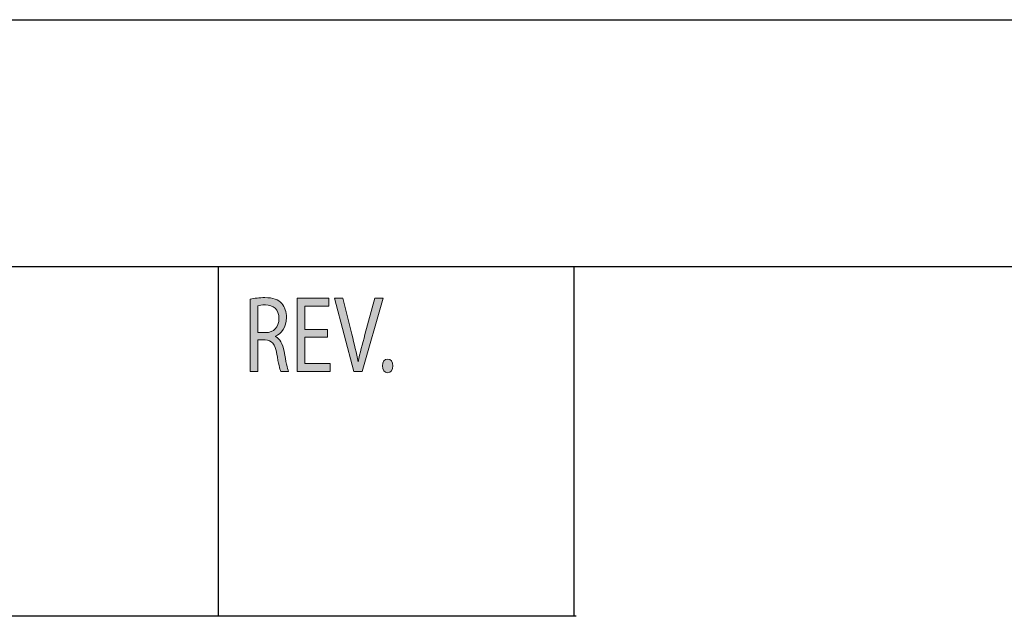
# Model space of a CAD drawing. Header units: inches. Extents: x -3.1 to 15.2, y -1.5 to 10.6.
# Tile 39 of 89: x 0 to 1.8, y 9.5 to 10.6. Entities that reach past the tile are written whole.
import ezdxf

# ---------------------------------------------------------------- set-up
doc = ezdxf.new("R2010")
doc.units = ezdxf.units.IN
doc.header["$MEASUREMENT"] = 0
doc.layers.add('chop', color=7, linetype='Continuous')

# ---------------------------------------------------------------- blocks, each defined once
blk = doc.blocks.new('block 3171')
at = {"layer": 'chop', "true_color": 0xffffff}
h = blk.add_hatch(color=7, dxfattribs=at)
h.dxf.hatch_style = 2
edge = h.paths.add_edge_path()
edge.add_spline(control_points=[(0.439, 10.0764), (0.4459, 10.0782), (0.4557, 10.0792), (0.465, 10.0792), (0.4795, 10.0792), (0.4888, 10.0759), (0.4953, 10.0685), (0.5006, 10.0627), (0.5036, 10.0537), (0.5036, 10.0436), (0.5036, 10.0263), (0.4949, 10.0148), (0.4838, 10.0102), (0.4838, 10.0102), (0.4838, 10.0096), (0.4838, 10.0096), (0.4919, 10.0061), (0.4967, 9.9968), (0.4992, 9.9832), (0.5027, 9.9649), (0.5051, 9.9523), (0.5073, 9.9472), (0.5073, 9.9472), (0.4933, 9.9472), (0.4933, 9.9472), (0.4916, 9.9509), (0.4893, 9.9622), (0.4863, 9.9785), (0.4832, 9.9966), (0.4776, 10.0034), (0.4653, 10.004), (0.4653, 10.004), (0.4526, 10.004), (0.4526, 10.004), (0.4526, 10.004), (0.4526, 9.9472), (0.4526, 9.9472), (0.4526, 9.9472), (0.439, 9.9472), (0.439, 9.9472), (0.439, 9.9472), (0.439, 10.0764), (0.439, 10.0764)], knot_values=[0, 0, 0, 0, 1, 1, 1, 2, 2, 2, 3, 3, 3, 4, 4, 4, 5, 5, 5, 6, 6, 6, 7, 7, 7, 8, 8, 8, 9, 9, 9, 10, 10, 10, 11, 11, 11, 12, 12, 12, 13, 13, 13, 14, 14, 14, 14], degree=3, periodic=1)
edge = h.paths.add_edge_path()
edge.add_spline(control_points=[(0.4526, 10.0168), (0.4526, 10.0168), (0.4664, 10.0168), (0.4664, 10.0168), (0.4809, 10.0168), (0.4901, 10.0267), (0.4901, 10.0417), (0.4901, 10.0586), (0.4803, 10.066), (0.4659, 10.0662), (0.4594, 10.0662), (0.4547, 10.0654), (0.4526, 10.0646), (0.4526, 10.0646), (0.4526, 10.0168), (0.4526, 10.0168)], knot_values=[0, 0, 0, 0, 1, 1, 1, 2, 2, 2, 3, 3, 3, 4, 4, 4, 5, 5, 5, 5], degree=3, periodic=1)
h = blk.add_hatch(color=7, dxfattribs=at)
h.dxf.hatch_style = 2
h.paths.add_polyline_path([(0.577, 10.0086), (0.5362, 10.0086), (0.5362, 9.9614), (0.5816, 9.9614), (0.5816, 9.9472), (0.5227, 9.9472), (0.5227, 10.0782), (0.5793, 10.0782), (0.5793, 10.064), (0.5362, 10.064), (0.5362, 10.0226), (0.577, 10.0226)])
h = blk.add_hatch(color=7, dxfattribs=at)
h.dxf.hatch_style = 2
edge = h.paths.add_edge_path()
edge.add_spline(control_points=[(0.6236, 9.9472), (0.6236, 9.9472), (0.5894, 10.0782), (0.5894, 10.0782), (0.5894, 10.0782), (0.604, 10.0782), (0.604, 10.0782), (0.604, 10.0782), (0.6203, 10.0137), (0.6203, 10.0137), (0.6248, 9.996), (0.6287, 9.9801), (0.6315, 9.9647), (0.6315, 9.9647), (0.6318, 9.9647), (0.6318, 9.9647), (0.6348, 9.9799), (0.6391, 9.9964), (0.6438, 10.0135), (0.6438, 10.0135), (0.6615, 10.0782), (0.6615, 10.0782), (0.6615, 10.0782), (0.676, 10.0782), (0.676, 10.0782), (0.676, 10.0782), (0.6385, 9.9472), (0.6385, 9.9472), (0.6385, 9.9472), (0.6236, 9.9472), (0.6236, 9.9472)], knot_values=[0, 0, 0, 0, 1, 1, 1, 2, 2, 2, 3, 3, 3, 4, 4, 4, 5, 5, 5, 6, 6, 6, 7, 7, 7, 8, 8, 8, 9, 9, 9, 10, 10, 10, 10], degree=3, periodic=1)
h = blk.add_hatch(color=7, dxfattribs=at)
h.dxf.hatch_style = 2
edge = h.paths.add_edge_path()
edge.add_spline(control_points=[(0.675, 9.9573), (0.675, 9.9645), (0.6789, 9.9696), (0.6844, 9.9696), (0.6898, 9.9696), (0.6935, 9.9645), (0.6935, 9.9573), (0.6935, 9.9503), (0.69, 9.9451), (0.6842, 9.9451), (0.6788, 9.9451), (0.675, 9.9503), (0.675, 9.9573)], knot_values=[0, 0, 0, 0, 1, 1, 1, 2, 2, 2, 3, 3, 3, 4, 4, 4, 4], degree=3, periodic=1)
at = {"layer": 'chop', "lineweight": 0}
blk.add_lwpolyline([(0.577, 10.0086), (0.5362, 10.0086), (0.5362, 9.9614), (0.5816, 9.9614), (0.5816, 9.9472), (0.5227, 9.9472), (0.5227, 10.0782), (0.5793, 10.0782), (0.5793, 10.064), (0.5362, 10.064), (0.5362, 10.0226), (0.577, 10.0226), (0.577, 10.0086)], dxfattribs=at)
for points, knots in [([(0.439, 10.0764), (0.4459, 10.0782), (0.4557, 10.0792), (0.465, 10.0792), (0.4795, 10.0792), (0.4888, 10.0759), (0.4953, 10.0685), (0.5006, 10.0627), (0.5036, 10.0537), (0.5036, 10.0436), (0.5036, 10.0263), (0.4949, 10.0148), (0.4838, 10.0102), (0.4838, 10.0102), (0.4838, 10.0096), (0.4838, 10.0096), (0.4919, 10.0061), (0.4967, 9.9968), (0.4992, 9.9832), (0.5027, 9.9649), (0.5051, 9.9523), (0.5073, 9.9472), (0.5073, 9.9472), (0.4933, 9.9472), (0.4933, 9.9472), (0.4916, 9.9509), (0.4893, 9.9622), (0.4863, 9.9785), (0.4832, 9.9966), (0.4776, 10.0034), (0.4653, 10.004), (0.4653, 10.004), (0.4526, 10.004), (0.4526, 10.004), (0.4526, 10.004), (0.4526, 9.9472), (0.4526, 9.9472), (0.4526, 9.9472), (0.439, 9.9472), (0.439, 9.9472), (0.439, 9.9472), (0.439, 10.0764), (0.439, 10.0764)], [0, 0, 0, 0, 1, 1, 1, 2, 2, 2, 3, 3, 3, 4, 4, 4, 5, 5, 5, 6, 6, 6, 7, 7, 7, 8, 8, 8, 9, 9, 9, 10, 10, 10, 11, 11, 11, 12, 12, 12, 13, 13, 13, 14, 14, 14, 14]), ([(0.6236, 9.9472), (0.6236, 9.9472), (0.5894, 10.0782), (0.5894, 10.0782), (0.5894, 10.0782), (0.604, 10.0782), (0.604, 10.0782), (0.604, 10.0782), (0.6203, 10.0137), (0.6203, 10.0137), (0.6248, 9.996), (0.6287, 9.9801), (0.6315, 9.9647), (0.6315, 9.9647), (0.6318, 9.9647), (0.6318, 9.9647), (0.6348, 9.9799), (0.6391, 9.9964), (0.6438, 10.0135), (0.6438, 10.0135), (0.6615, 10.0782), (0.6615, 10.0782), (0.6615, 10.0782), (0.676, 10.0782), (0.676, 10.0782), (0.676, 10.0782), (0.6385, 9.9472), (0.6385, 9.9472), (0.6385, 9.9472), (0.6236, 9.9472), (0.6236, 9.9472)], [0, 0, 0, 0, 1, 1, 1, 2, 2, 2, 3, 3, 3, 4, 4, 4, 5, 5, 5, 6, 6, 6, 7, 7, 7, 8, 8, 8, 9, 9, 9, 10, 10, 10, 10]), ([(0.4526, 10.0168), (0.4526, 10.0168), (0.4664, 10.0168), (0.4664, 10.0168), (0.4809, 10.0168), (0.4901, 10.0267), (0.4901, 10.0417), (0.4901, 10.0586), (0.4803, 10.066), (0.4659, 10.0662), (0.4594, 10.0662), (0.4547, 10.0654), (0.4526, 10.0646), (0.4526, 10.0646), (0.4526, 10.0168), (0.4526, 10.0168)], [0, 0, 0, 0, 1, 1, 1, 2, 2, 2, 3, 3, 3, 4, 4, 4, 5, 5, 5, 5]), ([(0.675, 9.9573), (0.675, 9.9645), (0.6789, 9.9696), (0.6844, 9.9696), (0.6898, 9.9696), (0.6935, 9.9645), (0.6935, 9.9573), (0.6935, 9.9503), (0.69, 9.9451), (0.6842, 9.9451), (0.6788, 9.9451), (0.675, 9.9503), (0.675, 9.9573)], [0, 0, 0, 0, 1, 1, 1, 2, 2, 2, 3, 3, 3, 4, 4, 4, 4])]:
    blk.add_open_spline(points, degree=3, knots=knots, dxfattribs=at)
blk = doc.blocks.new('block 3170')
at = {"layer": 'chop'}
blk.add_blockref('block 3171', (0, 0), dxfattribs=at)
blk = doc.blocks.new('block 3184')
at = {"layer": 'chop', "color": 7, "lineweight": 30, "true_color": 0xffffff}
blk.add_lwpolyline([(0.3818, 10.1336), (0.3818, 9.5102)], dxfattribs=at)
blk = doc.blocks.new('block 3190')
at = {"layer": 'chop', "color": 7, "lineweight": 30, "true_color": 0xffffff}
blk.add_lwpolyline([(1.0174, 9.5102), (1.0174, 10.1336)], dxfattribs=at)
blk = doc.blocks.new('block 3217')
at = {"layer": 'chop', "color": 7, "lineweight": 30, "true_color": 0xffffff}
blk.add_lwpolyline([(-2.5265, 9.5109), (1.0207, 9.5109)], dxfattribs=at)
blk = doc.blocks.new('block 3223')
at = {"layer": 'chop', "color": 7, "lineweight": 30, "true_color": 0xffffff}
blk.add_lwpolyline([(14.7232, 10.1342), (-2.531, 10.1342)], dxfattribs=at)
blk = doc.blocks.new('block 3224')
at = {"layer": 'chop', "color": 7, "lineweight": 30, "true_color": 0xffffff}
blk.add_lwpolyline([(-3.0198, 10.5755), (15.1503, 10.5755)], dxfattribs=at)
blk = doc.blocks.new('block 3113')
at = {"layer": 'chop'}
for name in ['block 3224', 'block 3223', 'block 3184', 'block 3190', 'block 3170', 'block 3217']:
    blk.add_blockref(name, (0, 0), dxfattribs=at)

msp = doc.modelspace()

# ---------------------------------------------------------------- block references
at = {"layer": 'chop'}
msp.add_blockref('block 3113', (0, 0), dxfattribs=at)

doc.saveas('drawing.dxf')
